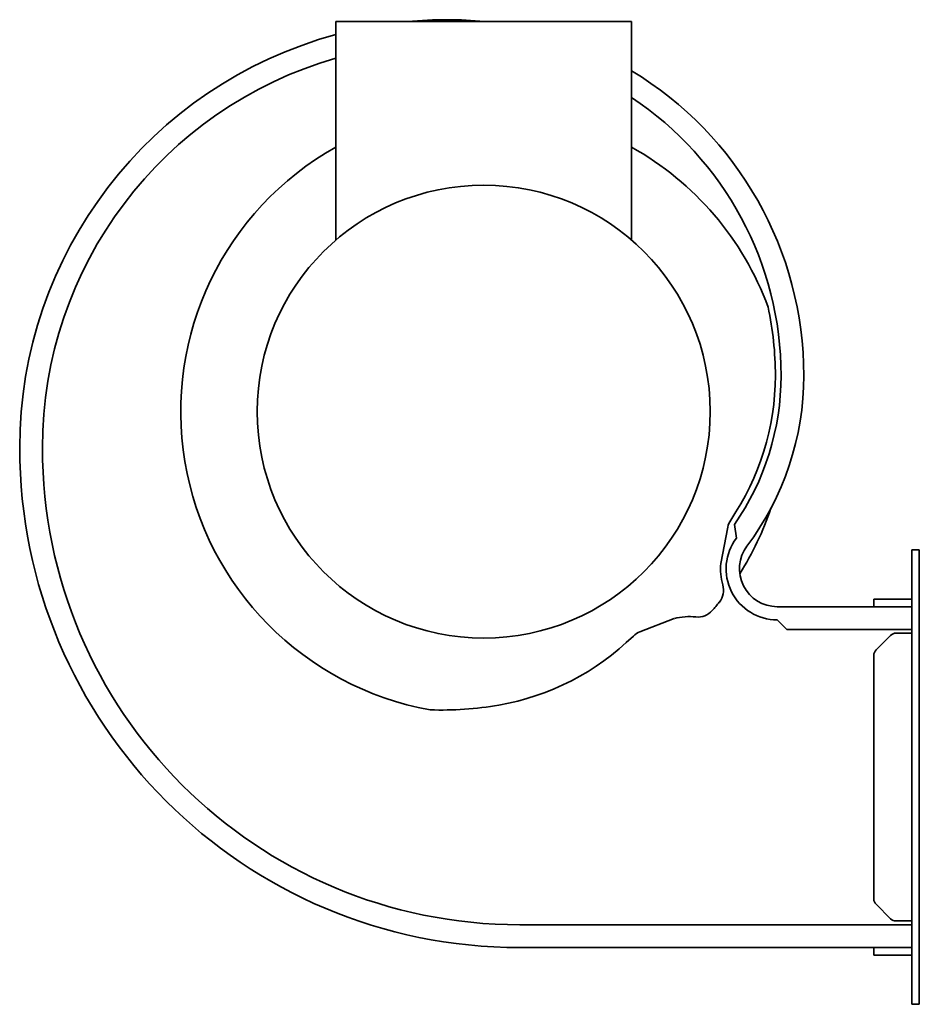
# Model space of a CAD drawing. Header units: millimetres. Extents: x 91 to 329, y 19 to 278.
import ezdxf

# ---------------------------------------------------------------- set-up
doc = ezdxf.new("R2010")
doc.units = ezdxf.units.MM
doc.layers.add('Krawędzie widoczne(ISO)', color=7, linetype='Continuous', lineweight=35, true_color=0x262659)

msp = doc.modelspace()

# ---------------------------------------------------------------- linework, layer by layer
at = {"layer": 'Krawędzie widoczne(ISO)'}
for p, q in [((174.75, 278), (252.75, 278)), ((174.75, 220.33), (174.75, 278)), ((252.75, 220.33), (252.75, 278)), ((276.32, 134.93), (278.17, 144.5)), ((279.94, 145.17), (280.45, 141.6)), ((326.75, 134.5), (326.75, 138.5)), ((328.75, 138.5), (326.75, 138.5)), ((328.75, 134.5), (328.75, 138.5)), ((326.75, 134.5), (326.75, 22.5)), ((328.75, 134.5), (328.75, 22.5)), ((316.75, 125.5), (317.34, 125.5)), ((316.75, 125.5), (316.75, 123.5)), ((321.16, 125.5), (317.34, 125.5)), ((321.16, 125.5), (322.58, 125.5)), ((324.75, 125.5), (322.58, 125.5)), ((324.75, 125.5), (326.75, 125.5)), ((326.75, 123.5), (291.25, 123.5)), ((254.97, 116.85), (264.07, 120.34)), ((291.25, 120), (293.75, 117.5)), ((293.75, 117.5), (326.75, 117.5)), ((317.34, 112.09), (321.16, 115.91)), ((322.58, 116.5), (324.75, 116.5)), ((326.75, 116.5), (324.75, 116.5)), ((316.75, 46.33), (316.75, 110.67)), ((321.16, 41.09), (317.34, 44.91)), ((326.75, 39.5), (223.25, 39.5)), ((324.75, 40.5), (322.58, 40.5)), ((324.75, 40.5), (326.75, 40.5)), ((223.25, 33.5), (326.75, 33.5)), ((316.75, 33.5), (316.75, 31.5)), ((317.34, 31.5), (316.75, 31.5)), ((321.16, 31.5), (317.34, 31.5)), ((322.58, 31.5), (321.16, 31.5)), ((324.75, 31.5), (322.58, 31.5)), ((326.75, 31.5), (324.75, 31.5)), ((326.75, 18.5), (326.75, 22.5)), ((328.75, 18.5), (328.75, 22.5)), ((328.75, 18.5), (326.75, 18.5))]:
    msp.add_line(p, q, dxfattribs=at)
msp.add_circle((213.75, 175), 59.8, dxfattribs=at)
for centre, radius, start, end in [((204.25, 165.5), 113, 90, 95.3919), ((204.25, 184.5), 94, 84.0878, 90), ((204.25, 165.5), 113, 105.1331, 180), ((204.25, 165.5), 107, 106.0038, 180), ((204.25, 184.5), 94, 0, 58.9385), ((204.25, 184.5), 88, 0, 56.555), ((213.75, 175), 80, 119.1764, 259.8028), ((213.75, 175), 80, 20.1972, 60.8236), ((204.25, 184.5), 86.5, 0, 12.092), ((223.25, 184.5), 67.5, 325.613, 0), ((223.25, 184.5), 69, 325.2456, 0), ((223.25, 184.5), 75, 323.1301, 0), ((223.25, 165.5), 132, 180, 270), ((223.25, 165.5), 126, 180, 270), ((213.75, 175), 80, 327.6524, 341.3914), ((283.08, 143.55), 5, 145.613, 169.046), ((291.25, 133.5), 13.5, 143.1301, 270), ((291.25, 133.5), 10, 143.1301, 270), ((291.25, 133.5), 15, 174.5236, 196.4391), ((272.07, 127.84), 5, 321.0384, 16.4391), ((270.32, 125.76), 5, 263.5609, 318.9616), ((213.75, 175), 80, 318.9616, 321.0384), ((268.08, 105.88), 15, 83.5609, 105.4764), ((206.04, 163.99), 67.5, 280, 314.387), ((256.76, 112.18), 5, 110.954, 134.387), ((322.58, 114.5), 2, 90, 135), ((318.75, 110.67), 2, 135, 180), ((202.74, 182.71), 86.5, 267.908, 280), ((318.75, 46.33), 2, 180, 225), ((322.58, 42.5), 2, 225, 270)]:
    msp.add_arc(centre, radius, start, end, dxfattribs=at)

doc.saveas('drawing.dxf')
